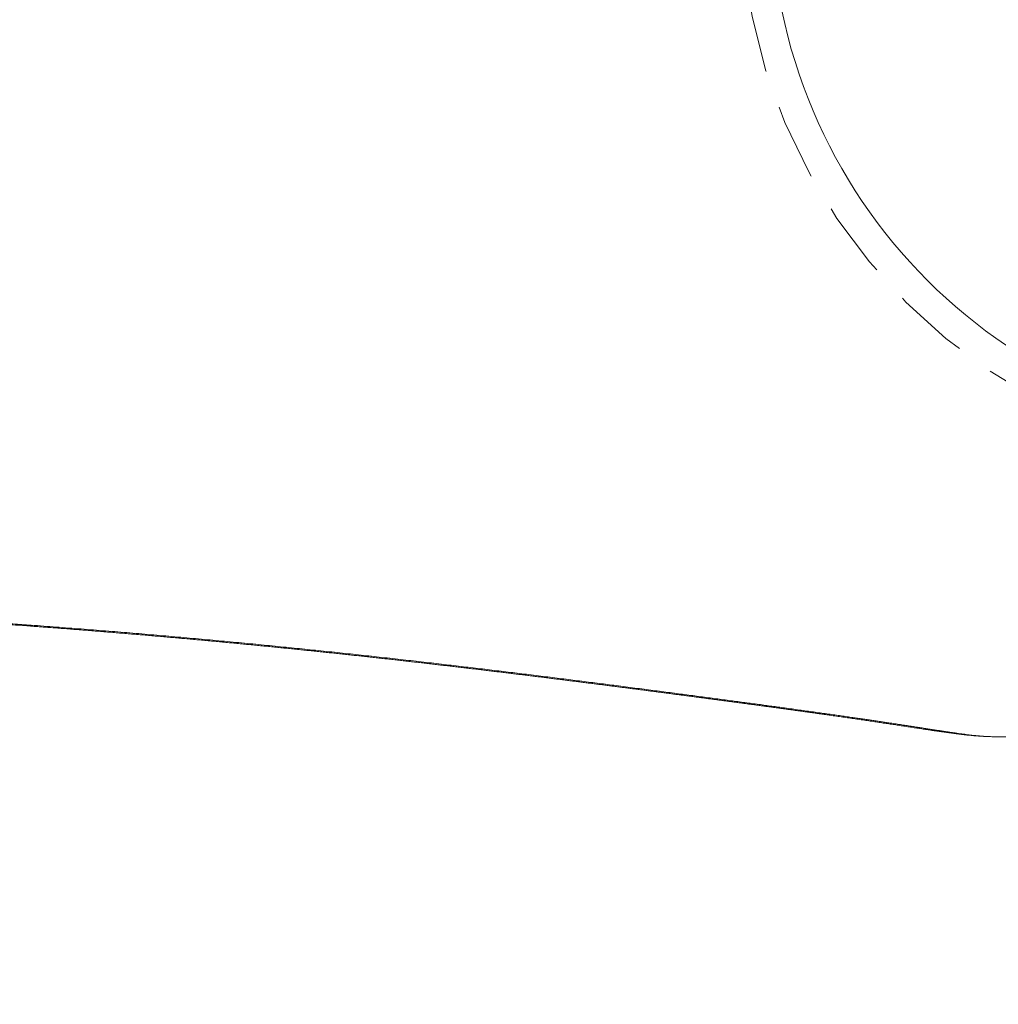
# Model space of a CAD drawing. Header units: millimetres. Extents: x -2074 to 12588, y -3630 to 101167.
# Tile 171 of 256: x 3028.95 to 3032.15, y 1578.62 to 1581.85. Entities that reach past the tile are written whole.
import ezdxf

# ---------------------------------------------------------------- set-up
doc = ezdxf.new("R2010")
doc.units = ezdxf.units.MM
doc.linetypes.add('HIDDEN', pattern=[0.375, 0.25, -0.125])
doc.layers.add('SelinAr_BUD_wymiary', color=7, linetype='Continuous', lineweight=18)
doc.layers.add('SelinAr_WYP_armatura', color=8, linetype='Continuous', lineweight=18)
doc.styles.add('style1', font='romans.shx', dxfattribs={"width": 0.6})
doc.dimstyles.new('ISO-25 Ania', dxfattribs={"dimtxt": 10, "dimasz": 5, "dimexe": 5, "dimexo": 0.625, "dimtad": 0, "dimrnd": 0.01, "dimtxsty": 'style1', "dimblk": 'ARCHTICK', "dimcen": 5, "dimdle": 5, "dimadec": 0, "dimazin": 0, "dimtfac": 1, "dimtmove": 0, "dimatfit": 3, "dimldrblk": 'ARCHTICK', "dimfxl": 0, "dimarcsym": 0})

# ---------------------------------------------------------------- blocks, each defined once
blk = doc.blocks.new('ORAS_ELECTRA')
for p, q in [((2.7328, -1.0256), (2.7328, -1.0252)), ((2.3683, -4.1892), (2.3674, -4.1749))]:
    blk.add_line(p, q)
at = {"color": 9, "linetype": 'HIDDEN'}
blk.add_circle((0, 0), 1.85, dxfattribs=at)
for points, knots in [([(2.7328, -1.0252), (2.7328, -1.0236), (2.7328, -1.0209), (2.7328, -1.0172), (2.7329, -1.0144), (2.7329, -1.0119), (2.7329, -1.0095), (2.7329, -1.0073), (2.7329, -1.0053), (2.7329, -1.0034), (2.733, -1.0014), (2.733, -0.9992), (2.733, -0.9967), (2.733, -0.9934), (2.733, -0.9892), (2.7331, -0.9843), (2.7331, -0.98), (2.7331, -0.9766), (2.7331, -0.9742), (2.7331, -0.972), (2.7331, -0.9701), (2.7332, -0.9684), (2.7332, -0.9667), (2.7332, -0.9649), (2.7332, -0.9629), (2.7332, -0.9607), (2.7332, -0.9585), (2.7332, -0.9562), (2.7332, -0.9538), (2.7332, -0.9514), (2.7332, -0.9489), (2.7333, -0.9463), (2.7333, -0.9428), (2.7333, -0.9385), (2.7333, -0.9339), (2.7333, -0.93), (2.7333, -0.9268), (2.7333, -0.9239), (2.7333, -0.9212), (2.7334, -0.9186), (2.7334, -0.9161), (2.7334, -0.9138), (2.7334, -0.9114), (2.7334, -0.9088), (2.7334, -0.9059), (2.7334, -0.9028), (2.7334, -0.8997), (2.7334, -0.8968), (2.7334, -0.8941), (2.7334, -0.8915), (2.7334, -0.8891), (2.7334, -0.887), (2.7334, -0.8852), (2.7334, -0.8831), (2.7334, -0.8806), (2.7334, -0.8777), (2.7334, -0.8753), (2.7334, -0.8733), (2.7334, -0.8716), (2.7334, -0.8697), (2.7334, -0.8676), (2.7334, -0.8653), (2.7334, -0.8629), (2.7334, -0.8604), (2.7334, -0.8576), (2.7334, -0.8544), (2.7334, -0.8511), (2.7334, -0.8481), (2.7334, -0.8456), (2.7334, -0.8434), (2.7334, -0.8413), (2.7334, -0.8392), (2.7334, -0.837), (2.7334, -0.8346), (2.7334, -0.8329), (2.7334, -0.832)], [0, 0, 0, 0, 0.025346, 0.041514, 0.055857, 0.06875, 0.08098, 0.092572, 0.102123, 0.112108, 0.12253, 0.133537, 0.146021, 0.160132, 0.184501, 0.210263, 0.236236, 0.250249, 0.263083, 0.274263, 0.283805, 0.292587, 0.301103, 0.309352, 0.320331, 0.331606, 0.343364, 0.355775, 0.366984, 0.379486, 0.392895, 0.406407, 0.419997, 0.446769, 0.473511, 0.49133, 0.507531, 0.522448, 0.536266, 0.54984, 0.563598, 0.574662, 0.586898, 0.600495, 0.615341, 0.631272, 0.648204, 0.662699, 0.676923, 0.690761, 0.703171, 0.713907, 0.72309, 0.731765, 0.746959, 0.761608, 0.777025, 0.784694, 0.793131, 0.802937, 0.814112, 0.826455, 0.839046, 0.851769, 0.864615, 0.883765, 0.901031, 0.916411, 0.929903, 0.940738, 0.951503, 0.96226, 0.973257, 0.985821, 1, 1, 1, 1]), ([(2.3674, -4.175), (2.3684, -4.1612), (2.3704, -4.1336), (2.3735, -4.0926), (2.3766, -4.0517), (2.3798, -4.0111), (2.3829, -3.9707), (2.3862, -3.9305), (2.3894, -3.8906), (2.3927, -3.8509), (2.396, -3.8115), (2.3994, -3.7722), (2.4028, -3.733), (2.4062, -3.694), (2.4097, -3.6553), (2.4132, -3.6169), (2.4167, -3.5788), (2.4202, -3.541), (2.4237, -3.5036), (2.4273, -3.4665), (2.4308, -3.4297), (2.4344, -3.3933), (2.438, -3.3573), (2.4416, -3.3215), (2.4452, -3.2862), (2.4488, -3.2511), (2.4524, -3.2161), (2.4561, -3.1809), (2.4599, -3.1457), (2.4636, -3.1109), (2.4673, -3.0765), (2.4711, -3.042), (2.4749, -3.0074), (2.4788, -2.9727), (2.4827, -2.9385), (2.4865, -2.9047), (2.4903, -2.8713), (2.4941, -2.8384), (2.4979, -2.8059), (2.5017, -2.7739), (2.5054, -2.7422), (2.5091, -2.7109), (2.5129, -2.6799), (2.5166, -2.6492), (2.5202, -2.619), (2.5239, -2.5891), (2.5276, -2.5588), (2.5314, -2.528), (2.5352, -2.4969), (2.5391, -2.4662), (2.5428, -2.4361), (2.5466, -2.4064), (2.5503, -2.3772), (2.5539, -2.3485), (2.5575, -2.3203), (2.561, -2.2925), (2.5647, -2.2638), (2.5686, -2.2341), (2.5725, -2.2035), (2.5764, -2.1736), (2.5802, -2.1443), (2.584, -2.1156), (2.5876, -2.0875), (2.5912, -2.06), (2.5948, -2.033), (2.5983, -2.0067), (2.6017, -1.9808), (2.605, -1.9555), (2.6083, -1.9307), (2.6116, -1.9062), (2.6148, -1.8821), (2.618, -1.8586), (2.6211, -1.8354), (2.6241, -1.8127), (2.6271, -1.7904), (2.6301, -1.7687), (2.633, -1.7473), (2.6358, -1.7265), (2.6389, -1.7044), (2.6421, -1.6812), (2.6454, -1.657), (2.6487, -1.6334), (2.6518, -1.6106), (2.6549, -1.5884), (2.658, -1.5668), (2.6609, -1.5458), (2.6638, -1.5254), (2.6667, -1.5056), (2.6693, -1.4873), (2.6718, -1.4702), (2.6741, -1.4544), (2.6764, -1.439), (2.6786, -1.424), (2.6808, -1.4094), (2.6829, -1.3951), (2.685, -1.3813), (2.687, -1.3678), (2.6893, -1.3524), (2.6919, -1.3355), (2.6947, -1.3171), (2.6974, -1.2995), (2.7, -1.2826), (2.7025, -1.2663), (2.705, -1.2507), (2.7073, -1.2358), (2.7095, -1.2214), (2.7116, -1.2076), (2.7136, -1.1944), (2.7155, -1.1818), (2.7174, -1.1696), (2.7191, -1.158), (2.7207, -1.1467), (2.7223, -1.1358), (2.7237, -1.1252), (2.7251, -1.1151), (2.7263, -1.1055), (2.7274, -1.0962), (2.7285, -1.0873), (2.7294, -1.0788), (2.7302, -1.0705), (2.731, -1.0623), (2.7316, -1.0542), (2.7322, -1.0452), (2.7326, -1.0356), (2.7327, -1.0289), (2.7328, -1.0256)], [0, 0, 0, 0, 0.005164, 0.010329, 0.015494, 0.020658, 0.025822, 0.031005, 0.036188, 0.041372, 0.046555, 0.051738, 0.056984, 0.06223, 0.067476, 0.072723, 0.077968, 0.083214, 0.08846, 0.093707, 0.098953, 0.104199, 0.109444, 0.11469, 0.119937, 0.125183, 0.130428, 0.135872, 0.141317, 0.146762, 0.152206, 0.15765, 0.163343, 0.169037, 0.174731, 0.180424, 0.186117, 0.19181, 0.197503, 0.203197, 0.20889, 0.214583, 0.220354, 0.226126, 0.231897, 0.237669, 0.24344, 0.24976, 0.25608, 0.2624, 0.26872, 0.275039, 0.281377, 0.287715, 0.294054, 0.300392, 0.30673, 0.314114, 0.321498, 0.328883, 0.336267, 0.343651, 0.351036, 0.35842, 0.365804, 0.373187, 0.380571, 0.387955, 0.395339, 0.402843, 0.410348, 0.417853, 0.425358, 0.432951, 0.440545, 0.448138, 0.455736, 0.463333, 0.470931, 0.480459, 0.489988, 0.499517, 0.509046, 0.518575, 0.528119, 0.537663, 0.547208, 0.556752, 0.566296, 0.57459, 0.582884, 0.591178, 0.599474, 0.60777, 0.616066, 0.624348, 0.63263, 0.640912, 0.653338, 0.665764, 0.678196, 0.690629, 0.703064, 0.715499, 0.727921, 0.740344, 0.752769, 0.765193, 0.777621, 0.79005, 0.802479, 0.814908, 0.827734, 0.84056, 0.853387, 0.866213, 0.879042, 0.891871, 0.904701, 0.917531, 0.931434, 0.945337, 0.95924, 0.980096, 1, 1, 1, 1]), ([(2.3694, -4.1893), (2.3698, -4.1839), (2.3706, -4.1731), (2.3718, -4.1568), (2.3731, -4.139), (2.3745, -4.1195), (2.3762, -4.0979), (2.3779, -4.0754), (2.3797, -4.0522), (2.3815, -4.0286), (2.3833, -4.0053), (2.3852, -3.9821), (2.387, -3.959), (2.3888, -3.936), (2.3907, -3.9132), (2.3926, -3.8906), (2.3944, -3.8681), (2.3963, -3.8457), (2.3982, -3.8234), (2.4, -3.8011), (2.4019, -3.7789), (2.4039, -3.7568), (2.4058, -3.7348), (2.4077, -3.713), (2.4096, -3.6912), (2.4115, -3.6696), (2.4135, -3.6481), (2.4154, -3.6267), (2.4174, -3.6054), (2.4193, -3.5842), (2.4213, -3.563), (2.4232, -3.5419), (2.4252, -3.521), (2.4272, -3.5001), (2.4292, -3.4793), (2.4312, -3.4587), (2.4332, -3.4381), (2.4352, -3.4176), (2.4372, -3.3971), (2.4392, -3.3768), (2.4412, -3.3566), (2.4432, -3.3364), (2.4453, -3.3164), (2.4473, -3.2964), (2.4493, -3.2765), (2.4514, -3.2567), (2.4534, -3.237), (2.4555, -3.2174), (2.4575, -3.1978), (2.4596, -3.1783), (2.4616, -3.159), (2.4637, -3.1397), (2.4657, -3.1204), (2.4678, -3.1013), (2.4699, -3.0822), (2.4719, -3.0632), (2.474, -3.0443), (2.4761, -3.0255), (2.4782, -3.0067), (2.4803, -2.988), (2.4823, -2.9694), (2.4844, -2.951), (2.4865, -2.9325), (2.4886, -2.9142), (2.4907, -2.896), (2.4927, -2.8778), (2.4948, -2.8597), (2.4969, -2.8417), (2.499, -2.8238), (2.5011, -2.8059), (2.5032, -2.7881), (2.5052, -2.7704), (2.5073, -2.7528), (2.5094, -2.7352), (2.5115, -2.7178), (2.5136, -2.7003), (2.5156, -2.683), (2.5177, -2.6658), (2.5198, -2.6487), (2.5218, -2.6316), (2.5239, -2.6146), (2.526, -2.5977), (2.528, -2.5808), (2.5301, -2.5641), (2.5321, -2.5474), (2.5342, -2.5309), (2.5362, -2.5144), (2.5382, -2.4979), (2.5403, -2.4816), (2.5423, -2.4653), (2.5443, -2.4491), (2.5463, -2.433), (2.5484, -2.4169), (2.5504, -2.4009), (2.5524, -2.385), (2.5544, -2.3691), (2.5564, -2.3534), (2.5584, -2.3377), (2.5604, -2.3221), (2.5623, -2.3066), (2.5643, -2.2912), (2.5663, -2.2759), (2.5682, -2.2606), (2.5702, -2.2455), (2.5721, -2.2304), (2.5741, -2.2154), (2.576, -2.2004), (2.5779, -2.1856), (2.5798, -2.1708), (2.5817, -2.156), (2.5836, -2.1414), (2.5855, -2.1268), (2.5874, -2.1123), (2.5893, -2.0978), (2.5912, -2.0834), (2.5931, -2.0691), (2.595, -2.0549), (2.5968, -2.0406), (2.5987, -2.0265), (2.6005, -2.0126), (2.6024, -1.9988), (2.6042, -1.9851), (2.606, -1.9714), (2.6078, -1.9578), (2.6096, -1.9443), (2.6113, -1.9309), (2.6131, -1.9176), (2.6149, -1.9043), (2.6166, -1.8911), (2.6184, -1.878), (2.6201, -1.865), (2.6219, -1.8521), (2.6236, -1.8393), (2.6253, -1.8265), (2.627, -1.8138), (2.6287, -1.8012), (2.6304, -1.7886), (2.6321, -1.7762), (2.6338, -1.7639), (2.6354, -1.7516), (2.6371, -1.7394), (2.6387, -1.7273), (2.6404, -1.7153), (2.642, -1.7034), (2.6436, -1.6915), (2.6453, -1.6798), (2.6469, -1.6681), (2.6485, -1.6565), (2.6501, -1.645), (2.6516, -1.6337), (2.6532, -1.6224), (2.6548, -1.6112), (2.6563, -1.6001), (2.6579, -1.5891), (2.6594, -1.5782), (2.6609, -1.5674), (2.6625, -1.5567), (2.664, -1.5461), (2.6655, -1.5356), (2.667, -1.5251), (2.6684, -1.5148), (2.6699, -1.5045), (2.6714, -1.4943), (2.6729, -1.4842), (2.6743, -1.4741), (2.6758, -1.464), (2.6773, -1.4541), (2.6787, -1.4442), (2.6802, -1.4344), (2.6816, -1.4247), (2.683, -1.4151), (2.6845, -1.4056), (2.6859, -1.3961), (2.6873, -1.3868), (2.6887, -1.3775), (2.69, -1.3683), (2.6914, -1.3592), (2.6928, -1.3502), (2.6941, -1.3413), (2.6955, -1.3324), (2.6968, -1.3236), (2.6982, -1.3148), (2.6995, -1.3061), (2.7008, -1.2975), (2.7021, -1.289), (2.7034, -1.2805), (2.7047, -1.2722), (2.7059, -1.2638), (2.7072, -1.2556), (2.7084, -1.2474), (2.7096, -1.2393), (2.7109, -1.2312), (2.7121, -1.2231), (2.7133, -1.2151), (2.7144, -1.2071), (2.7156, -1.199), (2.7168, -1.1911), (2.7179, -1.1831), (2.719, -1.1751), (2.7201, -1.1671), (2.7212, -1.159), (2.7223, -1.1509), (2.7234, -1.1427), (2.7244, -1.1344), (2.7255, -1.1259), (2.7265, -1.1172), (2.7275, -1.1082), (2.7284, -1.099), (2.7293, -1.0896), (2.7302, -1.0799), (2.7309, -1.0698), (2.7316, -1.0593), (2.7322, -1.0484), (2.7326, -1.0375), (2.7328, -1.0299), (2.7328, -1.026), (2.7328, -1.0258)], [0, 0, 0, 0, 0.002013, 0.004064, 0.006124, 0.008739, 0.011458, 0.014318, 0.017349, 0.020341, 0.023344, 0.026338, 0.029325, 0.032303, 0.035274, 0.038238, 0.041195, 0.044145, 0.047102, 0.050061, 0.053023, 0.055986, 0.058948, 0.061908, 0.064862, 0.06781, 0.070751, 0.0737, 0.076654, 0.079609, 0.082565, 0.085523, 0.088481, 0.091442, 0.094405, 0.09737, 0.100337, 0.103307, 0.106281, 0.109257, 0.112238, 0.115222, 0.11821, 0.121202, 0.1242, 0.127202, 0.130209, 0.133222, 0.13624, 0.139265, 0.142296, 0.145333, 0.148377, 0.151428, 0.154487, 0.157553, 0.160627, 0.16371, 0.166801, 0.1699, 0.173009, 0.17612, 0.17924, 0.182368, 0.185506, 0.188653, 0.19181, 0.194977, 0.198155, 0.201343, 0.204543, 0.207753, 0.210975, 0.214209, 0.217456, 0.220715, 0.223986, 0.227263, 0.230551, 0.233856, 0.237175, 0.240507, 0.243851, 0.247205, 0.250567, 0.253941, 0.257333, 0.26074, 0.264163, 0.267601, 0.271056, 0.274528, 0.278022, 0.281533, 0.285058, 0.288597, 0.292151, 0.29572, 0.299304, 0.302905, 0.306523, 0.310158, 0.313811, 0.317482, 0.321172, 0.324882, 0.328613, 0.332364, 0.336136, 0.339931, 0.343749, 0.34759, 0.351456, 0.355347, 0.359264, 0.363208, 0.367179, 0.371179, 0.375209, 0.379269, 0.383227, 0.387284, 0.391364, 0.39547, 0.3996, 0.403756, 0.407937, 0.412143, 0.416375, 0.420632, 0.424916, 0.429225, 0.433559, 0.437953, 0.442359, 0.446791, 0.451251, 0.455738, 0.460254, 0.464801, 0.469379, 0.473989, 0.478633, 0.483312, 0.488022, 0.492775, 0.497554, 0.50236, 0.507196, 0.512061, 0.516957, 0.521884, 0.526845, 0.531839, 0.536868, 0.541934, 0.547037, 0.552179, 0.557362, 0.562587, 0.567856, 0.57317, 0.578531, 0.583942, 0.589408, 0.594979, 0.600591, 0.606246, 0.611946, 0.617692, 0.623487, 0.629332, 0.63523, 0.641182, 0.647192, 0.653261, 0.659393, 0.665591, 0.671859, 0.678198, 0.684615, 0.691113, 0.697728, 0.704351, 0.711049, 0.717826, 0.724686, 0.731635, 0.738677, 0.745819, 0.753069, 0.760433, 0.76792, 0.77554, 0.783304, 0.791226, 0.7993, 0.807517, 0.815916, 0.824516, 0.83334, 0.842415, 0.851774, 0.861455, 0.871507, 0.881988, 0.89297, 0.90452, 0.916238, 0.928628, 0.941738, 0.955575, 0.970002, 0.984693, 0.999125, 1, 1, 1, 1]), ([(1.7876, -9.841), (1.7921, -9.8272), (1.8009, -9.7997), (1.814, -9.7567), (1.827, -9.7122), (1.8399, -9.6661), (1.8524, -9.6198), (1.8644, -9.5733), (1.8761, -9.5264), (1.8874, -9.4791), (1.8984, -9.4314), (1.9091, -9.3835), (1.9194, -9.3354), (1.9294, -9.287), (1.9391, -9.2384), (1.9485, -9.1895), (1.9576, -9.1404), (1.9665, -9.091), (1.9752, -9.0412), (1.9836, -8.9909), (1.9919, -8.9402), (1.9999, -8.8892), (2.0077, -8.838), (2.0153, -8.7866), (2.0227, -8.735), (2.0299, -8.6832), (2.0369, -8.6312), (2.0438, -8.579), (2.0506, -8.5261), (2.0573, -8.4724), (2.0638, -8.418), (2.0703, -8.3634), (2.0765, -8.3086), (2.0832, -8.2491), (2.0901, -8.1848), (2.0974, -8.1157), (2.1044, -8.0464), (2.1115, -7.975), (2.1185, -7.9015), (2.1255, -7.8259), (2.1323, -7.7501), (2.139, -7.6742), (2.1454, -7.5982), (2.1517, -7.522), (2.1578, -7.4456), (2.1638, -7.3692), (2.1696, -7.2926), (2.1757, -7.2099), (2.1821, -7.1209), (2.1887, -7.0257), (2.1951, -6.9305), (2.2021, -6.8246), (2.2095, -6.708), (2.2174, -6.5808), (2.2242, -6.4678), (2.23, -6.369), (2.235, -6.2843), (2.2398, -6.1997), (2.2445, -6.1176), (2.249, -6.0381), (2.2534, -5.9611), (2.2577, -5.8842), (2.2617, -5.8125), (2.2655, -5.7459), (2.269, -5.6846), (2.2725, -5.6233), (2.2761, -5.5621), (2.2795, -5.503), (2.2829, -5.446), (2.2862, -5.391), (2.2896, -5.3361), (2.2929, -5.2814), (2.2964, -5.2259), (2.3, -5.1696), (2.3036, -5.1125), (2.3073, -5.0555), (2.311, -4.9987), (2.3149, -4.9387), (2.319, -4.8755), (2.3234, -4.8092), (2.3278, -4.7431), (2.3322, -4.6772), (2.3367, -4.6115), (2.3412, -4.546), (2.3457, -4.4808), (2.3501, -4.4172), (2.3545, -4.3552), (2.3588, -4.2948), (2.3631, -4.2347), (2.3659, -4.1949), (2.3674, -4.1749)], [0, 0, 0, 0, 0.008254, 0.016507, 0.02553, 0.034553, 0.043576, 0.052599, 0.061622, 0.070733, 0.079845, 0.088957, 0.098069, 0.10718, 0.116312, 0.125444, 0.134576, 0.143708, 0.15284, 0.162117, 0.171395, 0.180673, 0.189951, 0.199229, 0.208526, 0.217824, 0.227123, 0.236421, 0.245719, 0.255331, 0.264944, 0.274557, 0.28417, 0.293783, 0.305821, 0.31786, 0.329899, 0.341938, 0.354976, 0.368015, 0.381054, 0.394094, 0.407132, 0.420191, 0.43325, 0.446309, 0.459368, 0.472427, 0.488628, 0.50483, 0.521031, 0.537233, 0.558838, 0.580443, 0.602048, 0.616437, 0.630826, 0.645215, 0.659604, 0.672724, 0.685844, 0.698965, 0.712084, 0.72259, 0.733096, 0.743602, 0.754107, 0.764612, 0.774114, 0.783617, 0.793119, 0.802622, 0.812124, 0.822104, 0.832085, 0.842066, 0.852047, 0.862028, 0.873762, 0.885496, 0.89723, 0.908963, 0.920715, 0.932467, 0.944219, 0.955971, 0.966978, 0.977985, 0.988993, 1, 1, 1, 1]), ([(1.7949, -9.8823), (1.7975, -9.8735), (1.8028, -9.8559), (1.8106, -9.8291), (1.8184, -9.8019), (1.8261, -9.7741), (1.8338, -9.7459), (1.8414, -9.7173), (1.849, -9.6882), (1.8565, -9.6588), (1.8638, -9.6291), (1.8711, -9.5991), (1.8783, -9.5688), (1.8855, -9.5381), (1.8925, -9.5072), (1.8994, -9.476), (1.9062, -9.4447), (1.9129, -9.4133), (1.9194, -9.3818), (1.9258, -9.3502), (1.9321, -9.3186), (1.9383, -9.2869), (1.9443, -9.2551), (1.9502, -9.2232), (1.956, -9.1914), (1.9617, -9.1595), (1.9673, -9.1276), (1.9727, -9.0957), (1.9781, -9.0638), (1.9833, -9.0319), (1.9885, -9.0001), (1.9935, -8.9682), (1.9985, -8.9361), (2.0034, -8.9039), (2.0082, -8.8716), (2.013, -8.8391), (2.0177, -8.8065), (2.0223, -8.7737), (2.0269, -8.7408), (2.0314, -8.7078), (2.0358, -8.6746), (2.0402, -8.6413), (2.0446, -8.6079), (2.0488, -8.5743), (2.053, -8.5406), (2.0572, -8.5067), (2.0613, -8.473), (2.0653, -8.4393), (2.0693, -8.4056), (2.0732, -8.3717), (2.077, -8.3375), (2.0809, -8.3031), (2.0847, -8.2684), (2.0885, -8.2335), (2.0922, -8.1983), (2.096, -8.1628), (2.0996, -8.127), (2.1033, -8.091), (2.1069, -8.0546), (2.1106, -8.018), (2.1141, -7.981), (2.1177, -7.9437), (2.1213, -7.9058), (2.1248, -7.8673), (2.1284, -7.8282), (2.132, -7.7886), (2.1355, -7.7483), (2.1391, -7.7075), (2.1427, -7.666), (2.1462, -7.6238), (2.1498, -7.5808), (2.1534, -7.5371), (2.157, -7.4925), (2.1606, -7.4471), (2.1642, -7.4008), (2.1678, -7.3536), (2.1715, -7.3052), (2.1752, -7.2553), (2.179, -7.2035), (2.1829, -7.1496), (2.1869, -7.0931), (2.191, -7.0338), (2.1953, -6.9708), (2.1998, -6.9032), (2.2046, -6.8296), (2.2099, -6.7478), (2.2157, -6.6552), (2.2215, -6.5608), (2.2269, -6.4719), (2.2314, -6.3963), (2.2353, -6.329), (2.2389, -6.268), (2.2421, -6.2114), (2.2452, -6.1581), (2.2482, -6.1057), (2.2511, -6.0541), (2.254, -6.003), (2.2568, -5.9542), (2.2594, -5.9073), (2.262, -5.862), (2.2645, -5.8182), (2.2669, -5.7757), (2.2692, -5.7347), (2.2715, -5.695), (2.2737, -5.6566), (2.2759, -5.6194), (2.278, -5.5831), (2.2799, -5.549), (2.2819, -5.5162), (2.2838, -5.4842), (2.2857, -5.4517), (2.2876, -5.4193), (2.2896, -5.387), (2.2916, -5.3549), (2.2935, -5.3229), (2.2955, -5.291), (2.2975, -5.2589), (2.2996, -5.2263), (2.3017, -5.193), (2.3038, -5.1592), (2.306, -5.1247), (2.3083, -5.0897), (2.3106, -5.0541), (2.3129, -5.0179), (2.3153, -4.9815), (2.3176, -4.9453), (2.32, -4.9096), (2.3223, -4.8741), (2.3246, -4.839), (2.3269, -4.8041), (2.3292, -4.7696), (2.3315, -4.7353), (2.3338, -4.7014), (2.336, -4.6677), (2.3383, -4.6342), (2.3406, -4.6009), (2.3428, -4.5679), (2.3451, -4.5351), (2.3473, -4.5024), (2.3496, -4.47), (2.3518, -4.4378), (2.354, -4.4058), (2.3563, -4.374), (2.3585, -4.3423), (2.3607, -4.3109), (2.3629, -4.2796), (2.3652, -4.2486), (2.3673, -4.2185), (2.3687, -4.1987), (2.3694, -4.1892)], [0, 0, 0, 0, 0.005038, 0.010202, 0.015438, 0.020746, 0.026129, 0.031616, 0.037148, 0.042728, 0.048356, 0.054031, 0.059753, 0.065522, 0.071336, 0.07721, 0.083054, 0.088907, 0.094767, 0.100633, 0.106501, 0.11237, 0.118237, 0.124099, 0.129955, 0.135801, 0.141637, 0.147458, 0.153264, 0.159052, 0.16482, 0.170592, 0.17638, 0.182182, 0.187997, 0.193826, 0.199669, 0.205525, 0.211396, 0.217281, 0.22318, 0.229093, 0.23502, 0.240962, 0.246917, 0.252887, 0.258873, 0.264744, 0.270655, 0.276599, 0.282577, 0.288591, 0.29464, 0.300727, 0.306852, 0.313017, 0.319222, 0.32547, 0.331761, 0.338097, 0.34448, 0.35091, 0.357432, 0.364069, 0.37079, 0.377602, 0.384508, 0.391515, 0.398627, 0.405853, 0.413199, 0.420673, 0.428284, 0.436043, 0.443961, 0.451976, 0.460197, 0.46869, 0.477489, 0.486643, 0.49621, 0.506268, 0.516924, 0.528329, 0.540707, 0.554406, 0.569958, 0.587907, 0.602425, 0.615225, 0.626448, 0.6367, 0.646277, 0.655311, 0.663901, 0.672996, 0.681665, 0.689963, 0.697946, 0.705657, 0.713128, 0.720386, 0.727407, 0.734186, 0.740753, 0.747131, 0.753341, 0.759398, 0.764702, 0.770296, 0.775908, 0.781502, 0.78708, 0.792642, 0.798188, 0.803719, 0.809237, 0.814915, 0.820728, 0.826637, 0.832648, 0.83877, 0.845009, 0.851377, 0.857823, 0.864175, 0.870479, 0.876735, 0.882947, 0.889115, 0.895241, 0.901326, 0.907364, 0.913372, 0.919351, 0.925301, 0.931224, 0.93712, 0.942989, 0.948834, 0.954654, 0.960451, 0.966225, 0.971977, 0.977708, 0.983419, 0.989109, 0.994754, 1, 1, 1, 1])]:
    blk.add_open_spline(points, degree=3, knots=knots)
blk = doc.blocks.new('Umywalka KOŁO_bez barier')
at = {"linetype": 'Continuous'}
blk.add_circle((0.0086, -6.4968), 1.75, dxfattribs=at)
blk.add_blockref('ORAS_ELECTRA', (0.0086, -6.4968))
blk = doc.blocks.new('_ArchTick')
at = {"color": 0, "linetype": 'ByBlock', "const_width": 0.15}
blk.add_lwpolyline([(-0.5, -0.5), (0.5, 0.5)], dxfattribs=at)
blk = doc.blocks.new('*D786')
at = {"layer": 'Defpoints', "color": 0}
for p in [(3039.6566, 1750.2412), (3039.6566, 1710.2412), (2937.1566, 1522.2412)]:
    blk.add_point(p, dxfattribs=at)
at = {"layer": 'SelinAr_BUD_wymiary', "color": 0, "lineweight": -2}
for p, q in [((3039.6566, 1720.2412), (3039.6566, 1705.2412)), ((2937.1566, 1700.2412), (2937.1566, 1715.2412)), ((2932.1566, 1710.2412), (2976.2102, 1710.2412)), ((3044.6566, 1710.2412), (3000.603, 1710.2412))]:
    blk.add_line(p, q, dxfattribs=at)
at = {"layer": 'SelinAr_BUD_wymiary', "color": 0, "lineweight": -2, "xscale": 5, "yscale": 5, "zscale": 5, "rotation": 180}
blk.add_blockref('_ArchTick', (2937.1566, 1710.2412), dxfattribs=at)
at = {"layer": 'SelinAr_BUD_wymiary', "color": 0, "lineweight": -2, "xscale": 5, "yscale": 5, "zscale": 5}
blk.add_blockref('_ArchTick', (3039.6566, 1710.2412), dxfattribs=at)
at = {"layer": 'SelinAr_BUD_wymiary', "color": 0, "insert": (2988.4066, 1710.2412), "char_height": 10, "attachment_point": 5, "style": 'style1'}
blk.add_mtext('102,5', dxfattribs=at)

msp = doc.modelspace()

# ---------------------------------------------------------------- block references
at = {"layer": 'SelinAr_WYP_armatura', "color": 211, "linetype": 'Continuous', "lineweight": 13, "rotation": 270}
msp.add_blockref('Umywalka KOŁO_bez barier', (3039.6566, 1582.2412), dxfattribs=at)

# ---------------------------------------------------------------- dimensions: what is measured, and where the dimension line sits
at = {"layer": 'SelinAr_BUD_wymiary'}
dim = msp.add_linear_dim(base=(3039.6566, 1710.2412), p1=(2937.1566, 1522.2412), p2=(3039.6566, 1750.2412), dimstyle='ISO-25 Ania', override={"dimtmove": 1, "dimfxl": 10, "dimarcsym": 2}, dxfattribs=at)
dim.commit()
dim.dimension.update_dxf_attribs({"geometry": '*D786', "text_midpoint": (2988.4066, 1710.2412)})

doc.saveas('drawing.dxf')
